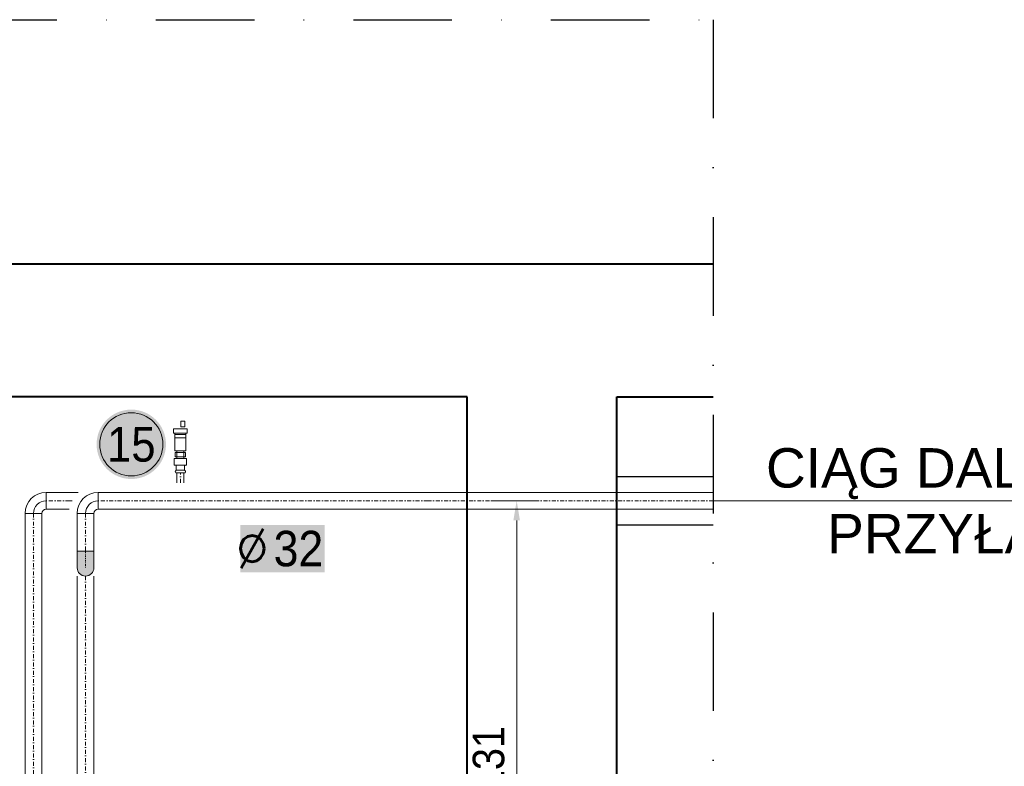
# Model space of a CAD drawing. Header units: millimetres. Extents: x -368 to 1732, y 3428 to 4913.
# Tile 8 of 80: x 639 to 889, y 3871 to 4061. Entities that reach past the tile are written whole.
import ezdxf
from ezdxf.enums import TextEntityAlignment as Align
from ezdxf.lldxf.tags import DXFTag

# ---------------------------------------------------------------- set-up
doc = ezdxf.new("R2010")
doc.units = ezdxf.units.MM
doc.linetypes.add('ACAD_ISO08W100', pattern=[36, 24, -3, 6, -3])
doc.linetypes.add('DASHDOT2', pattern=[0.5, 0.25, -0.125, 0, -0.125])
doc.layers.get('Defpoints').update_dxf_attribs({"lineweight": 9})
for name, color, linetype in [('-- Budynek', 7, 'Continuous'), ('-- RAMKA', 11, 'Continuous'), ('-- węzeł', 11, 'Continuous')]:
    doc.layers.add(name, color=color, linetype=linetype)
for name, color, linetype, lineweight in [('-- CO_opis', 11, 'Continuous', 0), ('-- CO_p', 51, 'Continuous', 9), ('-- CO_rury', 11, 'Continuous', 9), ('-- CO_z', 51, 'Continuous', 9), ('_NOŚNE', 73, 'Continuous', 40), ('WYMIARY', 123, 'Continuous', 9)]:
    doc.layers.add(name, color=color, linetype=linetype, lineweight=lineweight)
doc.styles.add('1-100', font='arial.ttf', dxfattribs={"width": 0.5, "oblique": 5, "height": 20})
doc.styles.add('A', font='arial.ttf', dxfattribs={"width": 0.9})
doc.styles.add('INSTADT', font='arial.ttf', dxfattribs={"width": 0.9})
doc.styles.add('R', font='romans.shx')
doc.styles.get("Standard").update_dxf_attribs({"font": 'arial.ttf'})
tags = doc.linetypes.add('DASH', pattern=[15, 10, -5]).pattern_tags.tags
tags[6:7] = [DXFTag(74, 4), DXFTag(75, 0), DXFTag(340, '0'), DXFTag(46, 0.0), DXFTag(50, 0.0), DXFTag(44, 0.0), DXFTag(45, 0.0)]
tags[4:5] = [DXFTag(74, 4), DXFTag(75, 0), DXFTag(340, '0'), DXFTag(46, 0.0), DXFTag(50, 0.0), DXFTag(44, 0.0), DXFTag(45, 0.0)]
doc.dimstyles.new('1-100', dxfattribs={"dimtxt": 20, "dimasz": 0.4, "dimexe": 15, "dimexo": 0.1, "dimgap": 2, "dimtad": 1, "dimdec": 0, "dimdsep": 46, "dimtxsty": '1-100', "dimblk": 'wymiarowa', "dimcen": 0, "dimse1": 1, "dimse2": 1, "dimclrd": 256, "dimclre": 256, "dimclrt": 2, "dimadec": 0, "dimazin": 0, "dimtfac": 1, "dimtdec": 0, "dimtix": 1, "dimtofl": 0, "dimtmove": 1, "dimatfit": 0, "dimldrblk": 'wymiarowa', "dimfxl": 1, "dimtolj": 1, "dimtzin": 0, "dimlwd": -1, "dimlwe": -1, "dimarcsym": 0})

# ---------------------------------------------------------------- blocks, each defined once
blk = doc.blocks.new('-- KOL STALOWE_rz DN32_1')
at = {"linetype": 'DASHDOT2', "ltscale": 30}
h = blk.add_hatch(color=251, dxfattribs=at)
h.dxf.hatch_style = 1
edge = h.paths.add_edge_path()
edge.add_line((42.4, 21.2), (0, 21.2))
edge.add_arc((0, 0), 21.2, 90, 270)
edge.add_line((0, -21.2), (42.4, -21.2))
edge.add_line((42.4, -21.2), (42.4, 21.2))
for p, q in [((42.4, 21.2), (0, 21.2)), ((42.4, 21.2), (42.4, -21.2)), ((42.4, -21.2), (0, -21.2))]:
    blk.add_line(p, q)
at = {"color": 50, "linetype": 'DASHDOT2', "ltscale": 20}
blk.add_line((42.4, 0), (0, 0), dxfattribs=at)
blk.add_arc((0, 0), 21.2, 90, 270)
blk = doc.blocks.new('*U774')
blk.add_blockref('-- KOL STALOWE_rz DN32_1', (0, 0))
blk = doc.blocks.new('*U779')
at = {"color": 0, "ltscale": 10}
for p, q in [((-1708.6, 21.2), (-1608.6, 21.2)), ((-1708.6, -21.2), (-1608.6, -21.2))]:
    blk.add_line(p, q, dxfattribs=at)
at = {"color": 50, "linetype": 'DASHDOT2', "ltscale": 40}
blk.add_line((-1708.6, 0), (-1608.6, 0), dxfattribs=at)
blk = doc.blocks.new('-- KOLANO 2D 32')
at = {"color": 0, "ltscale": 2}
for points in [[(3.2, 5.32), (3.2, 5.32), (3.2, 1.08), (3.2, 1.08)], [(-2.12, 0), (-2.12, 0), (2.12, 0), (2.12, 0)]]:
    blk.add_lwpolyline(points, dxfattribs=at)
at = {"color": 0, "linetype": 'ByBlock'}
for radius in [5.32, 1.08]:
    blk.add_arc((3.2, 0), radius, 90, 180, dxfattribs=at)
at = {"color": 50, "linetype": 'ByBlock'}
blk.add_arc((3.2, 0), 3.2, 90, 180, dxfattribs=at)
blk = doc.blocks.new('*U764')
blk.add_blockref('-- KOLANO 2D 32', (0, 0))
blk = doc.blocks.new('*U781')
at = {"color": 0, "ltscale": 10}
for p, q in [((-1474.8, 21.2), (521.2, 21.2)), ((-1474.8, -21.2), (521.2, -21.2))]:
    blk.add_line(p, q, dxfattribs=at)
at = {"color": 50, "linetype": 'DASHDOT2', "ltscale": 40}
blk.add_line((-1474.8, 0), (521.2, 0), dxfattribs=at)
blk = doc.blocks.new('*U778')
at = {"color": 0, "ltscale": 10}
for p, q in [((-1667.4, 21.2), (-1608.6, 21.2)), ((-1667.4, -21.2), (-1608.6, -21.2))]:
    blk.add_line(p, q, dxfattribs=at)
at = {"color": 50, "linetype": 'DASHDOT2', "ltscale": 40}
blk.add_line((-1667.4, 0), (-1608.6, 0), dxfattribs=at)
blk = doc.blocks.new('*U911')
at = {"color": 0, "ltscale": 10}
for p, q in [((-2444.6, 21.2), (-1608.6, 21.2)), ((-2444.6, -21.2), (-1608.6, -21.2))]:
    blk.add_line(p, q, dxfattribs=at)
at = {"color": 50, "linetype": 'DASHDOT2', "ltscale": 40}
blk.add_line((-2444.6, 0), (-1608.6, 0), dxfattribs=at)
blk = doc.blocks.new('*U780')
at = {"color": 0, "ltscale": 10}
for p, q in [((-1524.7, 21.2), (-437.7, 21.2)), ((-1524.7, -21.2), (-437.7, -21.2))]:
    blk.add_line(p, q, dxfattribs=at)
at = {"color": 50, "linetype": 'DASHDOT2', "ltscale": 40}
blk.add_line((-1524.7, 0), (-437.7, 0), dxfattribs=at)
blk = doc.blocks.new('-- fi_średnica_k')
blk.add_hatch(color=251).paths.add_polyline_path([(21.4, 32), (-21.4, 32), (-21.4, 8), (21.4, 8)])
at = {"insert": (-6.84, 20), "char_height": 20, "width": 56.2905, "attachment_point": 6, "style": 'R'}
blk.add_mtext('{\\C11;%%C}', dxfattribs=at)
at = {"color": 7, "style": 'A', "width": 0.9, "flags": 12}
blk.add_attdef('SR', text='', height=18, dxfattribs=at).set_placement((8.03, 20), align=Align.MIDDLE_CENTER)
blk = doc.blocks.new('*D850')
at = {"layer": '-- CO_opis', "color": 50, "linetype": 'Continuous', "ltscale": 2}
for p, q in [((758.7, 3938.52), (770.26, 3938.52)), ((759.77, 3807.52), (770.26, 3807.52))]:
    blk.add_line(p, q, dxfattribs=at)
at = {"layer": '-- CO_opis', "linetype": 'Continuous', "lineweight": 5, "ltscale": 2}
blk.add_line((765.26, 3812.52), (765.26, 3933.52), dxfattribs=at)
at = {"layer": '-- CO_opis', "linetype": 'Continuous', "ltscale": 2}
for points in [[(764.42, 3933.52), (766.09, 3933.52), (765.26, 3938.52)], [(764.42, 3812.52), (766.09, 3812.52), (765.26, 3807.52)]]:
    blk.add_solid(points, dxfattribs=at)
at = {"layer": 'Defpoints', "color": 0, "linetype": 'Continuous', "ltscale": 2}
for p in [(752.7, 3938.52, 0), (765.26, 3938.52), (753.77, 3807.52, 0)]:
    blk.add_point(p, dxfattribs=at)
at = {"layer": '-- CO_opis', "color": 1, "linetype": 'Continuous', "ltscale": 2, "insert": (758.17, 3873.02), "char_height": 8, "attachment_point": 5, "rotation": 90, "style": 'INSTADT'}
blk.add_mtext('\\A1;131', dxfattribs=at)
blk = doc.blocks.new('_ArchTick')
at = {"color": 0, "linetype": 'ByBlock', "const_width": 0.15}
blk.add_lwpolyline([(-0.5, -0.5), (0.5, 0.5)], dxfattribs=at)
blk = doc.blocks.new('wymiarowa')
at = {"layer": 'WYMIARY'}
for p, q in [((0, 25), (0, -25)), ((-17, 0), (17, 0))]:
    blk.add_line(p, q, dxfattribs=at)
at = {"layer": 'WYMIARY', "xscale": 17, "yscale": 17, "zscale": 17, "rotation": 180}
blk.add_blockref('_ArchTick', (0, 0), dxfattribs=at)
blk = doc.blocks.new('-- ODPOWIETRZNIK')
at = {"color": 11, "linetype": 'Continuous'}
for points in [[(-1.72, 7.55), (1.72, 7.55), (1.72, 6.43), (-1.72, 6.43)], [(-1.29, 1.54), (1.29, 1.54), (1.29, 0.4), (-1.29, 0.4)]]:
    blk.add_lwpolyline(points, close=True, dxfattribs=at)
at = {"color": 50, "linetype": 'Continuous'}
for points in [[(0.12, 9.43), (1.16, 9.43), (1.16, 8.05), (0.12, 8.05)], [(-1.4, 6.06), (1.4, 6.06), (1.4, 5.2), (-1.4, 5.2)], [(-0.87, 1.94), (0.87, 1.94), (0.87, 0), (-0.87, 0)]]:
    blk.add_lwpolyline(points, close=True, dxfattribs=at)
at = {"color": 0, "linetype": 'Continuous'}
blk.add_lwpolyline([(-1.4, 1.94), (1.4, 1.94), (1.4, 6.43), (-1.4, 6.43)], close=True, dxfattribs=at)
blk = doc.blocks.new('-- ZŁACZKA_P GW INOX 18_15')
at = {"color": 0, "ltscale": 25}
for p, q in [((0, 10.3), (0, -10.3)), ((6.8, 10.6), (4.6, 12.4)), ((18.2, 10.6), (6.8, 10.6)), ((19.2, 11.3), (19.8, 13.5)), ((20.3, 15.6), (35.3, 15.6)), ((36.5, 13.5), (36.5, 11.7)), ((36.5, 11.7), (36.5, 0)), ((36.5, 0), (36.5, -11.7)), ((6.8, -10.6), (4.6, -12.4)), ((18.2, -10.6), (6.8, -10.6)), ((19.2, -11.3), (19.8, -13.5)), ((20.3, -15.6), (35.3, -15.6)), ((36.5, -11.7), (36.5, -13.5))]:
    blk.add_line(p, q, dxfattribs=at)
at = {"color": 50, "ltscale": 25}
for p, q in [((6.8, 10.6), (6.8, -10.6)), ((19.8, -13.5), (19.6, 13))]:
    blk.add_line(p, q, dxfattribs=at)
at = {"color": 0}
blk.add_lwpolyline([(19.8, 13.5), (19.8, 15.6), (36.5, 15.6), (36.5, -15.6), (19.8, -15.6), (19.8, -13.5)], dxfattribs=at)
at = {"color": 0, "ltscale": 25}
for centre, radius, start, end in [((2.8, 10.3), 2.8, 50, 180), ((18.2, 11.6), 1, 270, 345), ((2.8, -10.3), 2.8, 180, 310), ((18.2, -11.6), 1, 15, 90)]:
    blk.add_arc(centre, radius, start, end, dxfattribs=at)
blk = doc.blocks.new('*U907')
blk.add_blockref('-- ZŁACZKA_P GW INOX 18_15', (-196.9, 102.2))
blk = doc.blocks.new('*U906')
at = {"color": 0, "ltscale": 10}
for p, q in [((4993.7, 9), (5018.7, 9)), ((4993.7, -9), (5018.7, -9))]:
    blk.add_line(p, q, dxfattribs=at)
at = {"color": 50, "linetype": 'DASHDOT2', "ltscale": 40}
blk.add_line((4993.7, 0), (5018.7, 0), dxfattribs=at)
blk = doc.blocks.new('-- NR_22')
h = blk.add_hatch(color=251)
edge = h.paths.add_edge_path()
edge.add_arc((0, 30), 22, 0, 360)
at = {"color": 50}
blk.add_circle((0, 30), 20, dxfattribs=at)
at = {"style": 'A', "width": 0.9, "flags": 12}
blk.add_attdef('22', text='', height=22, dxfattribs=at).set_placement((0, 30, 0.11), align=Align.MIDDLE_CENTER)
blk = doc.blocks.new('*U912')
at = {"color": 0, "ltscale": 10}
for p, q in [((-2444.6, 21.2), (-1720.6, 21.2)), ((-2444.6, -21.2), (-1720.6, -21.2))]:
    blk.add_line(p, q, dxfattribs=at)
at = {"color": 50, "linetype": 'DASHDOT2', "ltscale": 40}
blk.add_line((-2444.6, 0), (-1720.6, 0), dxfattribs=at)

msp = doc.modelspace()

# ---------------------------------------------------------------- linework, layer by layer
at = {"layer": '-- Budynek', "color": 50, "linetype": 'DASHDOT2', "ltscale": 100}
msp.add_lwpolyline([(72.53, 4060.52), (815.1, 4060.52), (815.1, 3642.52), (72.53, 3642.52)], dxfattribs=at)
at = {"layer": '-- CO_p', "linetype": 'ACAD_ISO08W100', "ltscale": 20}
msp.add_line((651.78, 3940.64), (654.07, 3940.64), dxfattribs=at)
at = {"layer": '-- CO_p', "color": 50, "linetype": 'ACAD_ISO08W100', "ltscale": 20}
msp.add_line((651.78, 3938.52), (652.52, 3938.52), dxfattribs=at)
at = {"layer": '-- CO_z', "linetype": 'ACAD_ISO08W100', "ltscale": 20}
for p, q in [((653.78, 3917.42), (653.78, 3918)), ((658.02, 3917.42), (658.02, 3918))]:
    msp.add_line(p, q, dxfattribs=at)
at = {"layer": '-- RAMKA', "linetype": 'DASH'}
for p, q in [((790.7, 3944.64), (815.1, 3944.64)), ((790.7, 3932.4), (815.1, 3932.4))]:
    msp.add_line(p, q, dxfattribs=at)
at = {"layer": '_NOŚNE'}
for p, q in [((815.1, 3998.52), (147.46, 3998.52)), ((752.7, 3964.9), (610.7, 3964.9)), ((752.7, 3964.9), (610.7, 3964.9)), ((752.7, 3688.47), (752.7, 3964.9)), ((752.7, 3672.52), (752.7, 3964.9)), ((790.7, 3688.47), (790.7, 3964.9)), ((790.7, 3964.9), (815.1, 3964.9))]:
    msp.add_line(p, q, dxfattribs=at)

# ---------------------------------------------------------------- block references
at = {"layer": '-- CO_opis'}
ref = msp.add_blockref('-- NR_22', (667.51, 3940.84), dxfattribs=dict(at, xscale=-0.4, yscale=0.4, zscale=0.001))
ref.add_attrib('22', '15', dxfattribs={"layer": '0', "height": 8.8, "style": 'A', "width": 0.9}).set_placement((667.51, 3952.84), align=Align.MIDDLE_CENTER)
at = {"layer": '-- CO_opis', "lineweight": 0}
ref = msp.add_blockref('-- fi_średnica_k', (705.9, 3916.4), dxfattribs=dict(at, xscale=0.5, yscale=0.5))
ref.add_attrib('SR', '32', dxfattribs={"layer": '0', "color": 7, "height": 9, "style": 'A', "width": 0.9}).set_placement((709.91, 3926.4), align=Align.MIDDLE_CENTER)
at = {"layer": '-- CO_p', "linetype": 'ACAD_ISO08W100', "ltscale": 20, "rotation": 0.0006835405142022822}
msp.add_blockref('*U764', (642.7, 3935.32), dxfattribs=at)
at = {"layer": '-- CO_p', "linetype": 'ACAD_ISO08W100', "ltscale": 20, "xscale": 0.1, "yscale": 0.1, "zscale": 0.1}
for name, p, rotation in [('*U778', (485.04, 3938.52), 180), ('*U781', (642.7, 3787.84), 270)]:
    msp.add_blockref(name, p, dxfattribs=dict(at, rotation=rotation))
at = {"layer": '-- CO_rury', "color": 11, "linetype": 'ACAD_ISO08W100', "ltscale": 20}
msp.add_blockref('-- ODPOWIETRZNIK', (679.97, 3949.24), dxfattribs=at)
at = {"layer": '-- CO_rury', "linetype": 'ACAD_ISO08W100', "ltscale": 20, "yscale": 0.1, "zscale": 0.1}
for name, p, xscale, rotation in [('*U907', (690.2, 3965.28), 0.1, 90), ('*U906', (679.97, 3443.71), -0.1, 270)]:
    msp.add_blockref(name, p, dxfattribs=dict(at, xscale=xscale, rotation=rotation))
at = {"layer": '-- CO_z', "linetype": 'ACAD_ISO08W100', "ltscale": 20, "rotation": 0.0006835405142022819}
msp.add_blockref('*U764', (655.9, 3935.32), dxfattribs=at)
at = {"layer": '-- CO_z', "linetype": 'ACAD_ISO08W100', "ltscale": 20, "yscale": 0.1, "zscale": 0.1}
for name, p, xscale, rotation in [('*U911', (498.24, 3938.52), 0.1, 180), ('*U779', (655.9, 3764.46), 0.1, 270), ('*U774', (655.9, 3921.54), -0.1, 270), ('*U780', (655.9, 3766.95), 0.1, 270)]:
    msp.add_blockref(name, p, dxfattribs=dict(at, xscale=xscale, rotation=rotation))
at = {"layer": '-- CO_z', "color": 11, "linetype": 'ACAD_ISO08W100', "ltscale": 20, "xscale": -0.1, "yscale": 0.1, "zscale": 0.1, "rotation": 180}
msp.add_blockref('*U912', (987.15, 3938.52), dxfattribs=at)

# ---------------------------------------------------------------- texts
at = {"layer": '-- węzeł', "insert": (927.84, 3937.05), "char_height": 10, "attachment_point": 5, "bg_fill": 3, "box_fill_scale": 1, "bg_fill_color": 256, "bg_fill_transparency": 8520057}
msp.add_mtext('CIĄG DALSZY WG PROJEKTU\\PPRZYŁĄCZA CIEPLNEGO', dxfattribs=at)

# ---------------------------------------------------------------- dimensions: what is measured, and where the dimension line sits
at = {"layer": '-- CO_opis', "linetype": 'Continuous', "ltscale": 2}
dim = msp.add_linear_dim(base=(765.26, 3938.52, 0), p1=(753.77, 3807.52), p2=(752.7, 3938.52), angle=90, dimstyle='1-100', override={"dimtxt": 8, "dimasz": 5, "dimexe": 5, "dimexo": 6, "dimgap": 3, "dimtxsty": 'INSTADT', "dimsah": 1, "dimse1": 0, "dimse2": 0, "dimclre": 50, "dimclrt": 1, "dimfxl": 30, "dimfxlon": 1, "dimlwd": 5}, dxfattribs=at)
dim.commit()
dim.dimension.update_dxf_attribs({"geometry": '*D850', "text_midpoint": (758.17, 3873.02, 0)})

# ---------------------------------------------------------------- next in the draw order: linework, layer by layer
at = {"layer": '-- węzeł', "lineweight": 0}
msp.add_lwpolyline([(1026.29, 3938.52), (815.1, 3938.52)], dxfattribs=at)

doc.saveas('drawing.dxf')
